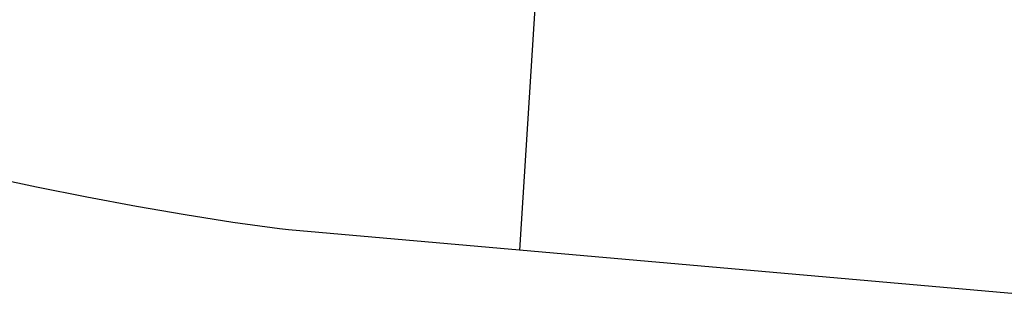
# Model space of a CAD drawing. Extents: x 446224 to 446791, y 446199 to 447379.
# Tile 38 of 113: x 446366.16 to 446373.87, y 446930.13 to 446932.37. Entities that reach past the tile are written whole.
import ezdxf

# ---------------------------------------------------------------- set-up
doc = ezdxf.new("R2010")
doc.units = 0
doc.header["$LTSCALE"] = 2
doc.header["$MEASUREMENT"] = 0
doc.layers.add('DB-Gewerbegebiet', color=15, linetype='CONTINUOUS')

msp = doc.modelspace()

# ---------------------------------------------------------------- linework, layer by layer
at = {"layer": 'DB-Gewerbegebiet', "linetype": 'Continuous'}
for p, q in [((446370.3917, 446935.7213), (446370.0713, 446930.5649)), ((446366.2876, 446931.0587), (446365.8935, 446931.1419)), ((446366.6809, 446930.98), (446366.2876, 446931.0587)), ((446367.0701, 446930.9068), (446366.6809, 446930.98)), ((446367.4521, 446930.8403), (446367.0701, 446930.9068)), ((446367.8248, 446930.7816), (446367.4521, 446930.8403)), ((446368.1916, 446930.7319), (446367.8248, 446930.7816)), ((446368.2608, 446930.7244), (446368.1916, 446930.7319)), ((446374.9759, 446930.1328), (446368.2608, 446930.7244))]:
    msp.add_line(p, q, dxfattribs=at)

doc.saveas('drawing.dxf')
